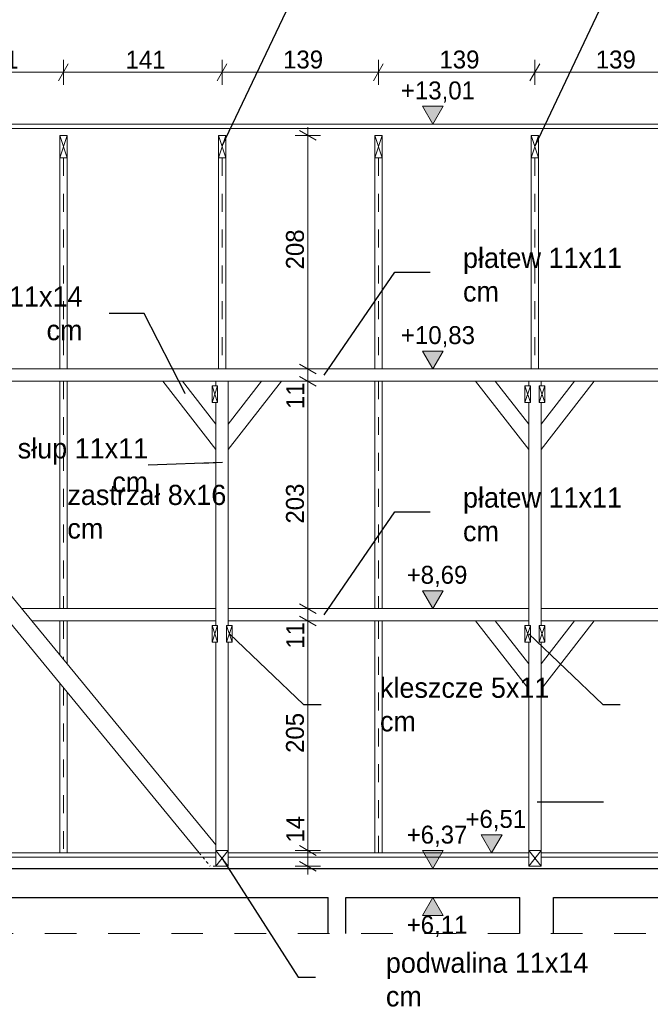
# Model space of a CAD drawing. Extents: x -686885 to -413214, y -23370 to 153194.
# Tile 53 of 145: x -607112 to -601487, y -7173 to 1619. Entities that reach past the tile are written whole.
import ezdxf

# ---------------------------------------------------------------- set-up
doc = ezdxf.new("R2010")
doc.units = 0
doc.header["$MEASUREMENT"] = 0
for name, pattern in [('Dashed', [564.444447, 282.222223, -282.222223]), ('Hidden Line', [50, 25, -25]), ('Przerywana', [320, 160, -160])]:
    doc.linetypes.add(name, pattern=pattern)
for name, color, linetype, lineweight in [('INWENT DACH_Nr_Pióra__21', 7, 'Continuous', 9), ('INWENT KONST. DREWNIANA_Nr_Pióra__21', 7, 'Continuous', 9), ('INWENT OPISY_Nr_Pióra__21', 7, 'Continuous', 9), ('INWENT STROPY_Nr_Pióra__1', 7, 'Continuous', 25), ('INWENT STROPY_Nr_Pióra__21', 7, 'Continuous', 9), ('INWENT WYMIARY_Nr_Pióra__21', 7, 'Continuous', 9), ('INWENT.ŚCIANY_Nr_Pióra__1', 7, 'Continuous', 25)]:
    doc.layers.add(name, color=color, linetype=linetype, lineweight=lineweight)
doc.layers.add('INWENT KONST. DREWNIANA_Nr_Pióra__2', color=7, linetype='Continuous', lineweight=13, true_color=0x7f7f7f)
doc.layers.add('INWENT WYMIARY', color=7, linetype='Continuous')
doc.styles.add('GENERATED_STYLE_1', font='txt')
doc.styles.add('GENERATED_STYLE_4', font='txt')
doc.dimstyles.new('GENERATED_STYLE__11', dxfattribs={"dimtxt": 0.18, "dimasz": 182.4, "dimexe": 0.18, "dimexo": 0.0625, "dimgap": 0.09, "dimtad": 0, "dimtih": 1, "dimtoh": 1, "dimdec": 4, "dimzin": 0, "dimdsep": 46, "dimcen": 0.09, "dimadec": 0, "dimazin": 0, "dimtfac": 1, "dimtdec": 4, "dimtmove": 0, "dimatfit": 3, "dimldrblk": 'ARROWHEAD_5', "dimfxl": 0, "dimtolj": 1, "dimtzin": 0, "dimarcsym": 0})
doc.dimstyles.new('GENERATED_STYLE__5', dxfattribs={"dimtxt": 160.000002, "dimasz": 114, "dimexe": 0.18, "dimexo": 0, "dimgap": 0.09, "dimtad": 1, "dimdec": 0, "dimlfac": 0.1, "dimzin": 0, "dimdsep": 46, "dimtxsty": 'GENERATED_STYLE_1', "dimblk": 'ARROWHEAD_2', "dimblk1": 'ARROWHEAD_2', "dimblk2": 'ARROWHEAD_2', "dimcen": 0.09, "dimclrd": 7, "dimclre": 7, "dimclrt": 7, "dimazin": 0, "dimtfac": 1, "dimtdec": 4, "dimtmove": 0, "dimatfit": 3, "dimfxl": 0, "dimtolj": 1, "dimtzin": 0, "dimarcsym": 0})
doc.dimstyles.new('GENERATED_STYLE__6', dxfattribs={"dimtxt": 160.000002, "dimasz": 114, "dimexe": 0.18, "dimexo": 0, "dimgap": 0.09, "dimtad": 1, "dimtih": 1, "dimtoh": 1, "dimdec": 0, "dimlfac": 0.1, "dimzin": 0, "dimdsep": 46, "dimtxsty": 'GENERATED_STYLE_1', "dimblk": 'ARROWHEAD_2', "dimblk1": 'ARROWHEAD_2', "dimblk2": 'ARROWHEAD_2', "dimcen": 0.09, "dimclrd": 7, "dimclre": 7, "dimclrt": 7, "dimazin": 0, "dimtfac": 1, "dimtdec": 4, "dimtmove": 0, "dimatfit": 3, "dimfxl": 0, "dimtolj": 1, "dimtzin": 0, "dimarcsym": 0})
doc.dimstyles.new('GENERATED_STYLE__7', dxfattribs={"dimtxt": 160.000002, "dimasz": 114, "dimexe": 0.18, "dimexo": 0, "dimgap": 0.09, "dimtad": 1, "dimdec": 0, "dimlfac": 0.1, "dimzin": 0, "dimdsep": 46, "dimtxsty": 'GENERATED_STYLE_1', "dimblk": 'ARROWHEAD_2', "dimblk1": 'ARROWHEAD_2', "dimblk2": 'ARROWHEAD_2', "dimcen": 0.09, "dimclrd": 7, "dimclre": 7, "dimclrt": 7, "dimazin": 0, "dimtfac": 1, "dimtdec": 4, "dimtmove": 2, "dimatfit": 3, "dimfxl": 0, "dimtolj": 1, "dimtzin": 0, "dimarcsym": 0})

# ---------------------------------------------------------------- blocks, each defined once
blk = doc.blocks.new('*D591')
at = {"layer": 'INWENT WYMIARY_Nr_Pióra__21', "linetype": 'Continuous'}
for p, q in [((-608781.7, 1036.4), (-608781.7, 1261.4)), ((-608581.7, 1036.4), (-608581.7, 1261.4)), ((-608855, 1148.9), (-608781.7, 1148.9)), ((-608738.4, 1223.9), (-608825, 1073.9)), ((-608781.7, 1148.9), (-608581.7, 1148.9)), ((-608538.4, 1223.9), (-608625, 1073.9))]:
    blk.add_line(p, q, dxfattribs=at)
at = {"layer": 'INWENT WYMIARY_Nr_Pióra__21', "char_height": 160, "attachment_point": 7, "style": 'GENERATED_STYLE_1'}
for s, insert in [('{29}', (-608539.1, 1364.9)), ('{29}', (-596749.2, 1364.9)), ('{20}', (-609029.8, 1180.9)), ('{15}', (-608093.5, 1180.9)), ('{141}', (-607480.5, 1180.9)), ('{141}', (-606167.9, 1180.9)), ('{139}', (-604762.9, 1180.9)), ('{139}', (-603367.9, 1180.9)), ('{139}', (-601972.9, 1180.9)), ('{140}', (-600577.9, 1180.9)), ('{141}', (-599172.9, 1180.9)), ('{142}', (-597860.3, 1180.9)), ('{11}', (-597145, 1180.9)), ('{20}', (-596258.5, 1180.9))]:
    blk.add_mtext(s, dxfattribs=dict(at, insert=insert))
blk = doc.blocks.new('ARROWHEAD_2')
at = {"color": 0, "linetype": 'Continuous', "lineweight": 0}
for p, q in [((0, 0), (-1, 0)), ((-0.378, -0.655), (0.378, 0.655))]:
    blk.add_line(p, q, dxfattribs=at)
blk = doc.blocks.new('*D592')
at = {"layer": 'INWENT WYMIARY_Nr_Pióra__21', "linetype": 'Continuous'}
for p, q in [((-608581.7, 1036.4), (-608581.7, 1261.4)), ((-608291.7, 1036.4), (-608291.7, 1261.4)), ((-608538.4, 1223.9), (-608625, 1073.9)), ((-608581.7, 1148.9), (-608291.7, 1148.9)), ((-608248.4, 1223.9), (-608335, 1073.9))]:
    blk.add_line(p, q, dxfattribs=at)
at = {"layer": 'INWENT WYMIARY_Nr_Pióra__21', "char_height": 160, "attachment_point": 7, "style": 'GENERATED_STYLE_1'}
for s, insert in [('{29}', (-608539.1, 1364.9)), ('{29}', (-596749.2, 1364.9)), ('{20}', (-609029.8, 1180.9)), ('{15}', (-608093.5, 1180.9)), ('{141}', (-607480.5, 1180.9)), ('{141}', (-606167.9, 1180.9)), ('{139}', (-604762.9, 1180.9)), ('{139}', (-603367.9, 1180.9)), ('{139}', (-601972.9, 1180.9)), ('{140}', (-600577.9, 1180.9)), ('{141}', (-599172.9, 1180.9)), ('{142}', (-597860.3, 1180.9)), ('{11}', (-597145, 1180.9)), ('{20}', (-596258.5, 1180.9))]:
    blk.add_mtext(s, dxfattribs=dict(at, insert=insert))
blk = doc.blocks.new('*D593')
at = {"layer": 'INWENT WYMIARY_Nr_Pióra__21', "linetype": 'Continuous'}
for p, q in [((-608291.7, 1036.4), (-608291.7, 1261.4)), ((-608136.8, 1036.4), (-608136.8, 1261.4)), ((-608248.4, 1223.9), (-608335, 1073.9)), ((-608291.7, 1148.9), (-608136.8, 1148.9)), ((-608093.5, 1223.9), (-608180.1, 1073.9))]:
    blk.add_line(p, q, dxfattribs=at)
at = {"layer": 'INWENT WYMIARY_Nr_Pióra__21', "char_height": 160, "attachment_point": 7, "style": 'GENERATED_STYLE_1'}
for s, insert in [('{29}', (-608539.1, 1364.9)), ('{29}', (-596749.2, 1364.9)), ('{20}', (-609029.8, 1180.9)), ('{15}', (-608093.5, 1180.9)), ('{141}', (-607480.5, 1180.9)), ('{141}', (-606167.9, 1180.9)), ('{139}', (-604762.9, 1180.9)), ('{139}', (-603367.9, 1180.9)), ('{139}', (-601972.9, 1180.9)), ('{140}', (-600577.9, 1180.9)), ('{141}', (-599172.9, 1180.9)), ('{142}', (-597860.3, 1180.9)), ('{11}', (-597145, 1180.9)), ('{20}', (-596258.5, 1180.9))]:
    blk.add_mtext(s, dxfattribs=dict(at, insert=insert))
blk = doc.blocks.new('*D594')
at = {"layer": 'INWENT WYMIARY_Nr_Pióra__21', "linetype": 'Continuous'}
for p, q in [((-608136.8, 1036.4), (-608136.8, 1261.4)), ((-606721.8, 1036.4), (-606721.8, 1261.4)), ((-608093.5, 1223.9), (-608180.1, 1073.9)), ((-608136.8, 1148.9), (-606721.8, 1148.9)), ((-606678.5, 1223.9), (-606765.1, 1073.9))]:
    blk.add_line(p, q, dxfattribs=at)
at = {"layer": 'INWENT WYMIARY_Nr_Pióra__21', "char_height": 160, "attachment_point": 7, "style": 'GENERATED_STYLE_1'}
for s, insert in [('{29}', (-608539.1, 1364.9)), ('{29}', (-596749.2, 1364.9)), ('{20}', (-609029.8, 1180.9)), ('{15}', (-608093.5, 1180.9)), ('{141}', (-607480.5, 1180.9)), ('{141}', (-606167.9, 1180.9)), ('{139}', (-604762.9, 1180.9)), ('{139}', (-603367.9, 1180.9)), ('{139}', (-601972.9, 1180.9)), ('{140}', (-600577.9, 1180.9)), ('{141}', (-599172.9, 1180.9)), ('{142}', (-597860.3, 1180.9)), ('{11}', (-597145, 1180.9)), ('{20}', (-596258.5, 1180.9))]:
    blk.add_mtext(s, dxfattribs=dict(at, insert=insert))
blk = doc.blocks.new('*D595')
at = {"layer": 'INWENT WYMIARY_Nr_Pióra__21', "linetype": 'Continuous'}
for p, q in [((-606721.8, 1036.4), (-606721.8, 1261.4)), ((-605306.8, 1036.4), (-605306.8, 1261.4)), ((-606678.5, 1223.9), (-606765.1, 1073.9)), ((-606721.8, 1148.9), (-605306.8, 1148.9)), ((-605263.5, 1223.9), (-605350.1, 1073.9))]:
    blk.add_line(p, q, dxfattribs=at)
at = {"layer": 'INWENT WYMIARY_Nr_Pióra__21', "char_height": 160, "attachment_point": 7, "style": 'GENERATED_STYLE_1'}
for s, insert in [('{29}', (-608539.1, 1364.9)), ('{29}', (-596749.2, 1364.9)), ('{20}', (-609029.8, 1180.9)), ('{15}', (-608093.5, 1180.9)), ('{141}', (-607480.5, 1180.9)), ('{141}', (-606167.9, 1180.9)), ('{139}', (-604762.9, 1180.9)), ('{139}', (-603367.9, 1180.9)), ('{139}', (-601972.9, 1180.9)), ('{140}', (-600577.9, 1180.9)), ('{141}', (-599172.9, 1180.9)), ('{142}', (-597860.3, 1180.9)), ('{11}', (-597145, 1180.9)), ('{20}', (-596258.5, 1180.9))]:
    blk.add_mtext(s, dxfattribs=dict(at, insert=insert))
blk = doc.blocks.new('*D596')
at = {"layer": 'INWENT WYMIARY_Nr_Pióra__21', "linetype": 'Continuous'}
for p, q in [((-605306.8, 1036.4), (-605306.8, 1261.4)), ((-603911.8, 1036.4), (-603911.8, 1261.4)), ((-605263.5, 1223.9), (-605350.1, 1073.9)), ((-605306.8, 1148.9), (-603911.8, 1148.9)), ((-603868.5, 1223.9), (-603955.1, 1073.9))]:
    blk.add_line(p, q, dxfattribs=at)
at = {"layer": 'INWENT WYMIARY_Nr_Pióra__21', "char_height": 160, "attachment_point": 7, "style": 'GENERATED_STYLE_1'}
for s, insert in [('{29}', (-608539.1, 1364.9)), ('{29}', (-596749.2, 1364.9)), ('{20}', (-609029.8, 1180.9)), ('{15}', (-608093.5, 1180.9)), ('{141}', (-607480.5, 1180.9)), ('{141}', (-606167.9, 1180.9)), ('{139}', (-604762.9, 1180.9)), ('{139}', (-603367.9, 1180.9)), ('{139}', (-601972.9, 1180.9)), ('{140}', (-600577.9, 1180.9)), ('{141}', (-599172.9, 1180.9)), ('{142}', (-597860.3, 1180.9)), ('{11}', (-597145, 1180.9)), ('{20}', (-596258.5, 1180.9))]:
    blk.add_mtext(s, dxfattribs=dict(at, insert=insert))
blk = doc.blocks.new('*D597')
at = {"layer": 'INWENT WYMIARY_Nr_Pióra__21', "linetype": 'Continuous'}
for p, q in [((-603911.8, 1036.4), (-603911.8, 1261.4)), ((-602516.8, 1036.4), (-602516.8, 1261.4)), ((-603868.5, 1223.9), (-603955.1, 1073.9)), ((-603911.8, 1148.9), (-602516.8, 1148.9)), ((-602473.5, 1223.9), (-602560.1, 1073.9))]:
    blk.add_line(p, q, dxfattribs=at)
at = {"layer": 'INWENT WYMIARY_Nr_Pióra__21', "char_height": 160, "attachment_point": 7, "style": 'GENERATED_STYLE_1'}
for s, insert in [('{29}', (-608539.1, 1364.9)), ('{29}', (-596749.2, 1364.9)), ('{20}', (-609029.8, 1180.9)), ('{15}', (-608093.5, 1180.9)), ('{141}', (-607480.5, 1180.9)), ('{141}', (-606167.9, 1180.9)), ('{139}', (-604762.9, 1180.9)), ('{139}', (-603367.9, 1180.9)), ('{139}', (-601972.9, 1180.9)), ('{140}', (-600577.9, 1180.9)), ('{141}', (-599172.9, 1180.9)), ('{142}', (-597860.3, 1180.9)), ('{11}', (-597145, 1180.9)), ('{20}', (-596258.5, 1180.9))]:
    blk.add_mtext(s, dxfattribs=dict(at, insert=insert))
blk = doc.blocks.new('*D598')
at = {"layer": 'INWENT WYMIARY_Nr_Pióra__21', "linetype": 'Continuous'}
for p, q in [((-602516.8, 1036.4), (-602516.8, 1261.4)), ((-601121.8, 1036.4), (-601121.8, 1261.4)), ((-602473.5, 1223.9), (-602560.1, 1073.9)), ((-602516.8, 1148.9), (-601121.8, 1148.9)), ((-601078.5, 1223.9), (-601165.1, 1073.9))]:
    blk.add_line(p, q, dxfattribs=at)
at = {"layer": 'INWENT WYMIARY_Nr_Pióra__21', "char_height": 160, "attachment_point": 7, "style": 'GENERATED_STYLE_1'}
for s, insert in [('{29}', (-608539.1, 1364.9)), ('{29}', (-596749.2, 1364.9)), ('{20}', (-609029.8, 1180.9)), ('{15}', (-608093.5, 1180.9)), ('{141}', (-607480.5, 1180.9)), ('{141}', (-606167.9, 1180.9)), ('{139}', (-604762.9, 1180.9)), ('{139}', (-603367.9, 1180.9)), ('{139}', (-601972.9, 1180.9)), ('{140}', (-600577.9, 1180.9)), ('{141}', (-599172.9, 1180.9)), ('{142}', (-597860.3, 1180.9)), ('{11}', (-597145, 1180.9)), ('{20}', (-596258.5, 1180.9))]:
    blk.add_mtext(s, dxfattribs=dict(at, insert=insert))
blk = doc.blocks.new('*D599')
at = {"layer": 'INWENT WYMIARY_Nr_Pióra__21', "linetype": 'Continuous'}
for p, q in [((-601121.8, 1036.4), (-601121.8, 1261.4)), ((-599726.8, 1036.4), (-599726.8, 1261.4)), ((-601078.5, 1223.9), (-601165.1, 1073.9)), ((-601121.8, 1148.9), (-599726.8, 1148.9)), ((-599683.5, 1223.9), (-599770.1, 1073.9))]:
    blk.add_line(p, q, dxfattribs=at)
at = {"layer": 'INWENT WYMIARY_Nr_Pióra__21', "char_height": 160, "attachment_point": 7, "style": 'GENERATED_STYLE_1'}
for s, insert in [('{29}', (-608539.1, 1364.9)), ('{29}', (-596749.2, 1364.9)), ('{20}', (-609029.8, 1180.9)), ('{15}', (-608093.5, 1180.9)), ('{141}', (-607480.5, 1180.9)), ('{141}', (-606167.9, 1180.9)), ('{139}', (-604762.9, 1180.9)), ('{139}', (-603367.9, 1180.9)), ('{139}', (-601972.9, 1180.9)), ('{140}', (-600577.9, 1180.9)), ('{141}', (-599172.9, 1180.9)), ('{142}', (-597860.3, 1180.9)), ('{11}', (-597145, 1180.9)), ('{20}', (-596258.5, 1180.9))]:
    blk.add_mtext(s, dxfattribs=dict(at, insert=insert))
blk = doc.blocks.new('*D600')
at = {"layer": 'INWENT WYMIARY_Nr_Pióra__21', "linetype": 'Continuous'}
for p, q in [((-599726.8, 1036.4), (-599726.8, 1261.4)), ((-598311.8, 1036.4), (-598311.8, 1261.4)), ((-599683.5, 1223.9), (-599770.1, 1073.9)), ((-599726.8, 1148.9), (-598311.8, 1148.9)), ((-598268.5, 1223.9), (-598355.1, 1073.9))]:
    blk.add_line(p, q, dxfattribs=at)
at = {"layer": 'INWENT WYMIARY_Nr_Pióra__21', "char_height": 160, "attachment_point": 7, "style": 'GENERATED_STYLE_1'}
for s, insert in [('{29}', (-608539.1, 1364.9)), ('{29}', (-596749.2, 1364.9)), ('{20}', (-609029.8, 1180.9)), ('{15}', (-608093.5, 1180.9)), ('{141}', (-607480.5, 1180.9)), ('{141}', (-606167.9, 1180.9)), ('{139}', (-604762.9, 1180.9)), ('{139}', (-603367.9, 1180.9)), ('{139}', (-601972.9, 1180.9)), ('{140}', (-600577.9, 1180.9)), ('{141}', (-599172.9, 1180.9)), ('{142}', (-597860.3, 1180.9)), ('{11}', (-597145, 1180.9)), ('{20}', (-596258.5, 1180.9))]:
    blk.add_mtext(s, dxfattribs=dict(at, insert=insert))
blk = doc.blocks.new('*D601')
at = {"layer": 'INWENT WYMIARY_Nr_Pióra__21', "linetype": 'Continuous'}
for p, q in [((-598311.8, 1036.4), (-598311.8, 1261.4)), ((-596896.8, 1036.4), (-596896.8, 1261.4)), ((-598268.5, 1223.9), (-598355.1, 1073.9)), ((-598311.8, 1148.9), (-596896.8, 1148.9)), ((-596853.5, 1223.9), (-596940.1, 1073.9))]:
    blk.add_line(p, q, dxfattribs=at)
at = {"layer": 'INWENT WYMIARY_Nr_Pióra__21', "char_height": 160, "attachment_point": 7, "style": 'GENERATED_STYLE_1'}
for s, insert in [('{29}', (-608539.1, 1364.9)), ('{29}', (-596749.2, 1364.9)), ('{20}', (-609029.8, 1180.9)), ('{15}', (-608093.5, 1180.9)), ('{141}', (-607480.5, 1180.9)), ('{141}', (-606167.9, 1180.9)), ('{139}', (-604762.9, 1180.9)), ('{139}', (-603367.9, 1180.9)), ('{139}', (-601972.9, 1180.9)), ('{140}', (-600577.9, 1180.9)), ('{141}', (-599172.9, 1180.9)), ('{142}', (-597860.3, 1180.9)), ('{11}', (-597145, 1180.9)), ('{20}', (-596258.5, 1180.9))]:
    blk.add_mtext(s, dxfattribs=dict(at, insert=insert))
blk = doc.blocks.new('*D602')
at = {"layer": 'INWENT WYMIARY_Nr_Pióra__21', "linetype": 'Continuous'}
for p, q in [((-596896.8, 1036.4), (-596896.8, 1261.4)), ((-596791.8, 1036.4), (-596791.8, 1261.4)), ((-596853.5, 1223.9), (-596940.1, 1073.9)), ((-596896.8, 1148.9), (-596791.8, 1148.9)), ((-596748.5, 1223.9), (-596835.1, 1073.9))]:
    blk.add_line(p, q, dxfattribs=at)
at = {"layer": 'INWENT WYMIARY_Nr_Pióra__21', "char_height": 160, "attachment_point": 7, "style": 'GENERATED_STYLE_1'}
for s, insert in [('{29}', (-608539.1, 1364.9)), ('{29}', (-596749.2, 1364.9)), ('{20}', (-609029.8, 1180.9)), ('{15}', (-608093.5, 1180.9)), ('{141}', (-607480.5, 1180.9)), ('{141}', (-606167.9, 1180.9)), ('{139}', (-604762.9, 1180.9)), ('{139}', (-603367.9, 1180.9)), ('{139}', (-601972.9, 1180.9)), ('{140}', (-600577.9, 1180.9)), ('{141}', (-599172.9, 1180.9)), ('{142}', (-597860.3, 1180.9)), ('{11}', (-597145, 1180.9)), ('{20}', (-596258.5, 1180.9))]:
    blk.add_mtext(s, dxfattribs=dict(at, insert=insert))
blk = doc.blocks.new('*D603')
at = {"layer": 'INWENT WYMIARY_Nr_Pióra__21', "linetype": 'Continuous'}
for p, q in [((-596791.8, 1036.4), (-596791.8, 1261.4)), ((-596501.8, 1036.4), (-596501.8, 1261.4)), ((-596748.5, 1223.9), (-596835.1, 1073.9)), ((-596791.8, 1148.9), (-596501.8, 1148.9)), ((-596458.5, 1223.9), (-596545.1, 1073.9))]:
    blk.add_line(p, q, dxfattribs=at)
at = {"layer": 'INWENT WYMIARY_Nr_Pióra__21', "char_height": 160, "attachment_point": 7, "style": 'GENERATED_STYLE_1'}
for s, insert in [('{29}', (-608539.1, 1364.9)), ('{29}', (-596749.2, 1364.9)), ('{20}', (-609029.8, 1180.9)), ('{15}', (-608093.5, 1180.9)), ('{141}', (-607480.5, 1180.9)), ('{141}', (-606167.9, 1180.9)), ('{139}', (-604762.9, 1180.9)), ('{139}', (-603367.9, 1180.9)), ('{139}', (-601972.9, 1180.9)), ('{140}', (-600577.9, 1180.9)), ('{141}', (-599172.9, 1180.9)), ('{142}', (-597860.3, 1180.9)), ('{11}', (-597145, 1180.9)), ('{20}', (-596258.5, 1180.9))]:
    blk.add_mtext(s, dxfattribs=dict(at, insert=insert))
blk = doc.blocks.new('*D604')
at = {"layer": 'INWENT WYMIARY_Nr_Pióra__21', "linetype": 'Continuous'}
for p, q in [((-596501.8, 1036.4), (-596501.8, 1261.4)), ((-596301.8, 1036.4), (-596301.8, 1261.4)), ((-596458.5, 1223.9), (-596545.1, 1073.9)), ((-596501.8, 1148.9), (-596301.8, 1148.9)), ((-596345.1, 1073.9), (-596258.5, 1223.9)), ((-596301.8, 1148.9), (-596228.5, 1148.9))]:
    blk.add_line(p, q, dxfattribs=at)
at = {"layer": 'INWENT WYMIARY_Nr_Pióra__21', "char_height": 160, "attachment_point": 7, "style": 'GENERATED_STYLE_1'}
for s, insert in [('{29}', (-608539.1, 1364.9)), ('{29}', (-596749.2, 1364.9)), ('{20}', (-609029.8, 1180.9)), ('{15}', (-608093.5, 1180.9)), ('{141}', (-607480.5, 1180.9)), ('{141}', (-606167.9, 1180.9)), ('{139}', (-604762.9, 1180.9)), ('{139}', (-603367.9, 1180.9)), ('{139}', (-601972.9, 1180.9)), ('{140}', (-600577.9, 1180.9)), ('{141}', (-599172.9, 1180.9)), ('{142}', (-597860.3, 1180.9)), ('{11}', (-597145, 1180.9)), ('{20}', (-596258.5, 1180.9))]:
    blk.add_mtext(s, dxfattribs=dict(at, insert=insert))
blk = doc.blocks.new('*D605')
at = {"layer": 'INWENT WYMIARY_Nr_Pióra__21', "linetype": 'Continuous'}
for p, q in [((-604430.1, -5799.6), (-604655.1, -5799.6)), ((-604617.6, -5756.3), (-604467.6, -5842.9)), ((-604542.6, -5939.6), (-604542.6, -5799.6)), ((-604430.1, -5939.6), (-604655.1, -5939.6)), ((-604617.6, -5896.3), (-604467.6, -5982.9)), ((-604542.6, -6013), (-604542.6, -5939.6))]:
    blk.add_line(p, q, dxfattribs=at)
at = {"layer": 'INWENT WYMIARY_Nr_Pióra__21', "char_height": 160, "attachment_point": 7, "rotation": 90, "style": 'GENERATED_STYLE_1'}
for s, insert in [('{208}', (-604574.6, -611)), ('{11}', (-604574.6, -1857.8)), ('{203}', (-604574.6, -2880.6)), ('{11}', (-604574.6, -3997.8)), ('{205}', (-604574.6, -4928.2)), ('{14}', (-604574.6, -5728))]:
    blk.add_mtext(s, dxfattribs=dict(at, insert=insert))
blk = doc.blocks.new('*D606')
at = {"layer": 'INWENT WYMIARY_Nr_Pióra__21', "linetype": 'Continuous'}
for p, q in [((-604430.1, -3749.6), (-604655.1, -3749.6)), ((-604617.6, -3706.3), (-604467.6, -3792.9)), ((-604542.6, -5799.6), (-604542.6, -3749.6)), ((-604430.1, -5799.6), (-604655.1, -5799.6)), ((-604617.6, -5756.3), (-604467.6, -5842.9))]:
    blk.add_line(p, q, dxfattribs=at)
at = {"layer": 'INWENT WYMIARY_Nr_Pióra__21', "char_height": 160, "attachment_point": 7, "rotation": 90, "style": 'GENERATED_STYLE_1'}
for s, insert in [('{208}', (-604574.6, -611)), ('{11}', (-604574.6, -1857.8)), ('{203}', (-604574.6, -2880.6)), ('{11}', (-604574.6, -3997.8)), ('{205}', (-604574.6, -4928.2)), ('{14}', (-604574.6, -5728))]:
    blk.add_mtext(s, dxfattribs=dict(at, insert=insert))
blk = doc.blocks.new('*D607')
at = {"layer": 'INWENT WYMIARY_Nr_Pióra__21', "linetype": 'Continuous'}
for p, q in [((-604617.6, -3596.3), (-604467.6, -3682.9)), ((-604430.1, -3639.6), (-604655.1, -3639.6)), ((-604542.6, -3749.6), (-604542.6, -3639.6)), ((-604430.1, -3749.6), (-604655.1, -3749.6)), ((-604617.6, -3706.3), (-604467.6, -3792.9))]:
    blk.add_line(p, q, dxfattribs=at)
at = {"layer": 'INWENT WYMIARY_Nr_Pióra__21', "char_height": 160, "attachment_point": 7, "rotation": 90, "style": 'GENERATED_STYLE_1'}
for s, insert in [('{208}', (-604574.6, -611)), ('{11}', (-604574.6, -1857.8)), ('{203}', (-604574.6, -2880.6)), ('{11}', (-604574.6, -3997.8)), ('{205}', (-604574.6, -4928.2)), ('{14}', (-604574.6, -5728))]:
    blk.add_mtext(s, dxfattribs=dict(at, insert=insert))
blk = doc.blocks.new('*D608')
at = {"layer": 'INWENT WYMIARY_Nr_Pióra__21', "linetype": 'Continuous'}
for p, q in [((-604617.6, -1566.3), (-604467.6, -1652.9)), ((-604430.1, -1609.6), (-604655.1, -1609.6)), ((-604542.6, -3639.6), (-604542.6, -1609.6)), ((-604617.6, -3596.3), (-604467.6, -3682.9)), ((-604430.1, -3639.6), (-604655.1, -3639.6))]:
    blk.add_line(p, q, dxfattribs=at)
at = {"layer": 'INWENT WYMIARY_Nr_Pióra__21', "char_height": 160, "attachment_point": 7, "rotation": 90, "style": 'GENERATED_STYLE_1'}
for s, insert in [('{208}', (-604574.6, -611)), ('{11}', (-604574.6, -1857.8)), ('{203}', (-604574.6, -2880.6)), ('{11}', (-604574.6, -3997.8)), ('{205}', (-604574.6, -4928.2)), ('{14}', (-604574.6, -5728))]:
    blk.add_mtext(s, dxfattribs=dict(at, insert=insert))
blk = doc.blocks.new('*D609')
at = {"layer": 'INWENT WYMIARY_Nr_Pióra__21', "linetype": 'Continuous'}
for p, q in [((-604617.6, -1456.3), (-604467.6, -1542.9)), ((-604430.1, -1499.6), (-604655.1, -1499.6)), ((-604617.6, -1566.3), (-604467.6, -1652.9)), ((-604542.6, -1609.6), (-604542.6, -1499.6)), ((-604430.1, -1609.6), (-604655.1, -1609.6))]:
    blk.add_line(p, q, dxfattribs=at)
at = {"layer": 'INWENT WYMIARY_Nr_Pióra__21', "char_height": 160, "attachment_point": 7, "rotation": 90, "style": 'GENERATED_STYLE_1'}
for s, insert in [('{208}', (-604574.6, -611)), ('{11}', (-604574.6, -1857.8)), ('{203}', (-604574.6, -2880.6)), ('{11}', (-604574.6, -3997.8)), ('{205}', (-604574.6, -4928.2)), ('{14}', (-604574.6, -5728))]:
    blk.add_mtext(s, dxfattribs=dict(at, insert=insert))
blk = doc.blocks.new('*D610')
at = {"layer": 'INWENT WYMIARY_Nr_Pióra__21', "linetype": 'Continuous'}
for p, q in [((-604467.6, 541.5), (-604617.6, 628.1)), ((-604542.6, 584.8), (-604542.6, 658.1)), ((-604430.1, 584.8), (-604655.1, 584.8)), ((-604542.6, -1499.6), (-604542.6, 584.8)), ((-604617.6, -1456.3), (-604467.6, -1542.9)), ((-604430.1, -1499.6), (-604655.1, -1499.6))]:
    blk.add_line(p, q, dxfattribs=at)
at = {"layer": 'INWENT WYMIARY_Nr_Pióra__21', "char_height": 160, "attachment_point": 7, "rotation": 90, "style": 'GENERATED_STYLE_1'}
for s, insert in [('{208}', (-604574.6, -611)), ('{11}', (-604574.6, -1857.8)), ('{203}', (-604574.6, -2880.6)), ('{11}', (-604574.6, -3997.8)), ('{205}', (-604574.6, -4928.2)), ('{14}', (-604574.6, -5728))]:
    blk.add_mtext(s, dxfattribs=dict(at, insert=insert))
blk = doc.blocks.new('Wymiary_89', base_point=(-603426.7, -6219.6))
at = {"layer": 'INWENT WYMIARY_Nr_Pióra__21', "linetype": 'Continuous'}
blk.add_hatch(color=256, dxfattribs=at).paths.add_polyline_path([(-603426.7, -6219.6), (-603519.5, -6379.6), (-603333.9, -6379.6)], flags=0)
for p, q in [((-603426.7, -6219.6), (-603546.7, -6219.6)), ((-603426.7, -6219.6), (-603519.5, -6379.6)), ((-603426.7, -6219.6), (-603306.7, -6219.6)), ((-603333.9, -6379.6), (-603426.7, -6219.6)), ((-603519.5, -6379.6), (-603333.9, -6379.6))]:
    blk.add_line(p, q, dxfattribs=at)
at = {"layer": 'INWENT WYMIARY_Nr_Pióra__21', "insert": (-603660.1, -6571.6), "char_height": 160, "attachment_point": 7, "style": 'GENERATED_STYLE_1'}
blk.add_mtext('{+6,11}', dxfattribs=at)
blk = doc.blocks.new('Wymiary_90', base_point=(-603426.7, -5959.6))
at = {"layer": 'INWENT WYMIARY_Nr_Pióra__21', "linetype": 'Continuous'}
blk.add_hatch(color=256, dxfattribs=at).paths.add_polyline_path([(-603426.7, -5959.6), (-603519.5, -5799.6), (-603333.9, -5799.6)], flags=0)
for p, q in [((-603426.7, -5959.6), (-603519.5, -5799.6)), ((-603519.5, -5799.6), (-603333.9, -5799.6)), ((-603333.9, -5799.6), (-603426.7, -5959.6)), ((-603426.7, -5959.6), (-603546.7, -5959.6)), ((-603426.7, -5959.6), (-603306.7, -5959.6))]:
    blk.add_line(p, q, dxfattribs=at)
at = {"layer": 'INWENT WYMIARY_Nr_Pióra__21', "insert": (-603660.1, -5767.6), "char_height": 160, "attachment_point": 7, "style": 'GENERATED_STYLE_1'}
blk.add_mtext('{+6,37}', dxfattribs=at)
blk = doc.blocks.new('Wymiary_91', base_point=(-602902.4, -5819.6))
at = {"layer": 'INWENT WYMIARY_Nr_Pióra__21', "linetype": 'Continuous'}
blk.add_hatch(color=256, dxfattribs=at).paths.add_polyline_path([(-602902.4, -5819.6), (-602995.2, -5659.6), (-602809.6, -5659.6)], flags=0)
for p, q in [((-602902.4, -5819.6), (-602995.2, -5659.6)), ((-602995.2, -5659.6), (-602809.6, -5659.6)), ((-602809.6, -5659.6), (-602902.4, -5819.6)), ((-602902.4, -5819.6), (-603022.4, -5819.6)), ((-602902.4, -5819.6), (-602782.4, -5819.6))]:
    blk.add_line(p, q, dxfattribs=at)
at = {"layer": 'INWENT WYMIARY_Nr_Pióra__21', "insert": (-603135.8, -5627.6), "char_height": 160, "attachment_point": 7, "style": 'GENERATED_STYLE_1'}
blk.add_mtext('{+6,51}', dxfattribs=at)
blk = doc.blocks.new('Wymiary_92', base_point=(-603426.7, -3639.6))
at = {"layer": 'INWENT WYMIARY_Nr_Pióra__21', "linetype": 'Continuous'}
blk.add_hatch(color=256, dxfattribs=at).paths.add_polyline_path([(-603426.7, -3639.6), (-603519.5, -3479.6), (-603333.9, -3479.6)], flags=0)
for p, q in [((-603426.7, -3639.6), (-603519.5, -3479.6)), ((-603519.5, -3479.6), (-603333.9, -3479.6)), ((-603333.9, -3479.6), (-603426.7, -3639.6)), ((-603426.7, -3639.6), (-603546.7, -3639.6)), ((-603426.7, -3639.6), (-603306.7, -3639.6))]:
    blk.add_line(p, q, dxfattribs=at)
at = {"layer": 'INWENT WYMIARY_Nr_Pióra__21', "insert": (-603660.1, -3447.6), "char_height": 160, "attachment_point": 7, "style": 'GENERATED_STYLE_1'}
blk.add_mtext('{+8,69}', dxfattribs=at)
blk = doc.blocks.new('Wymiary_93', base_point=(-603426.7, -1499.6))
at = {"layer": 'INWENT WYMIARY_Nr_Pióra__21', "linetype": 'Continuous'}
blk.add_hatch(color=256, dxfattribs=at).paths.add_polyline_path([(-603426.7, -1499.6), (-603519.5, -1339.6), (-603333.9, -1339.6)], flags=0)
for p, q in [((-603426.7, -1499.6), (-603519.5, -1339.6)), ((-603519.5, -1339.6), (-603333.9, -1339.6)), ((-603333.9, -1339.6), (-603426.7, -1499.6)), ((-603426.7, -1499.6), (-603546.7, -1499.6)), ((-603426.7, -1499.6), (-603306.7, -1499.6))]:
    blk.add_line(p, q, dxfattribs=at)
at = {"layer": 'INWENT WYMIARY_Nr_Pióra__21', "insert": (-603711.3, -1307.6), "char_height": 160, "attachment_point": 7, "style": 'GENERATED_STYLE_1'}
blk.add_mtext('{+10,83}', dxfattribs=at)
blk = doc.blocks.new('Wymiary_94', base_point=(-603426.7, 685.2))
at = {"layer": 'INWENT WYMIARY_Nr_Pióra__21', "linetype": 'Continuous'}
blk.add_hatch(color=256, dxfattribs=at).paths.add_polyline_path([(-603426.7, 685.2), (-603519.5, 845.2), (-603333.9, 845.2)], flags=0)
for p, q in [((-603426.7, 685.2), (-603519.5, 845.2)), ((-603519.5, 845.2), (-603333.9, 845.2)), ((-603333.9, 845.2), (-603426.7, 685.2)), ((-603426.7, 685.2), (-603546.7, 685.2)), ((-603426.7, 685.2), (-603306.7, 685.2))]:
    blk.add_line(p, q, dxfattribs=at)
at = {"layer": 'INWENT WYMIARY_Nr_Pióra__21', "insert": (-603711.3, 877.2), "char_height": 160, "attachment_point": 7, "style": 'GENERATED_STYLE_1'}
blk.add_mtext('{+13,01}', dxfattribs=at)
blk = doc.blocks.new('ARROWHEAD_5')
at = {"color": 0, "linetype": 'Continuous', "lineweight": 0}
blk.add_line((0, 0), (-1, 0), dxfattribs=at)
blk.add_solid([(-1, 0.2679), (0, 0), (-1, -0.2679), (-1, 0.2679)], dxfattribs=at)

msp = doc.modelspace()

# ---------------------------------------------------------------- linework, layer by layer
at = {"layer": 'INWENT DACH_Nr_Pióra__21', "linetype": 'Continuous'}
for p, q in [((-608781.7, 685.2), (-596301.8, 685.2)), ((-608781.7, 647.5), (-596301.8, 647.5))]:
    msp.add_line(p, q, dxfattribs=at)
at = {"layer": 'INWENT KONST. DREWNIANA_Nr_Pióra__2', "linetype": 'Continuous'}
for p, q in [((-606754.3, -1499.6), (-606754.3, 383.9)), ((-606689.3, 383.9), (-606689.3, -1499.6)), ((-605339.3, -1499.6), (-605339.3, 383.9)), ((-605274.3, 383.9), (-605274.3, -1499.6)), ((-603944.3, -1499.6), (-603944.3, 383.9)), ((-603879.3, 383.9), (-603879.3, -1499.6)), ((-602549.3, -1499.6), (-602549.3, 383.9)), ((-602484.3, 383.9), (-602484.3, -1499.6)), ((-606754.3, -3639.6), (-606754.3, -1609.6)), ((-606689.3, -1609.6), (-606689.3, -3639.6)), ((-603944.3, -3639.6), (-603944.3, -1609.6)), ((-603879.3, -1609.6), (-603879.3, -3639.6)), ((-606754.3, -4054.2), (-606754.3, -3749.6)), ((-606689.3, -3749.6), (-606689.3, -4133.4)), ((-603944.3, -5819.6), (-603944.3, -3749.6)), ((-603879.3, -3749.6), (-603879.3, -5819.6)), ((-606754.3, -5819.6), (-606754.3, -4306.4)), ((-606689.3, -4385.5), (-606689.3, -5819.6))]:
    msp.add_line(p, q, dxfattribs=at)
at = {"layer": 'INWENT KONST. DREWNIANA_Nr_Pióra__21', "linetype": 'Continuous'}
for p, q in [((-606754.3, 383.9), (-606754.3, 584.8)), ((-606754.3, 584.8), (-606689.3, 584.8)), ((-606689.3, 584.8), (-606754.3, 383.9)), ((-606689.3, 383.9), (-606754.3, 584.8)), ((-606689.3, 383.9), (-606689.3, 584.8)), ((-605339.3, 383.9), (-605339.3, 584.8)), ((-605339.3, 584.8), (-605274.3, 584.8)), ((-605274.3, 584.8), (-605339.3, 383.9)), ((-605274.3, 383.9), (-605339.3, 584.8)), ((-605274.3, 383.9), (-605274.3, 584.8)), ((-603944.3, 383.9), (-603944.3, 584.8)), ((-603944.3, 584.8), (-603879.3, 584.8)), ((-603879.3, 584.8), (-603944.3, 383.9)), ((-603879.3, 383.9), (-603944.3, 584.8)), ((-603879.3, 383.9), (-603879.3, 584.8)), ((-602549.3, 383.9), (-602549.3, 584.8)), ((-602549.3, 584.8), (-602484.3, 584.8)), ((-602484.3, 584.8), (-602549.3, 383.9)), ((-602484.3, 383.9), (-602549.3, 584.8)), ((-602484.3, 383.9), (-602484.3, 584.8)), ((-606754.3, 383.9), (-606689.3, 383.9)), ((-605339.3, 383.9), (-605274.3, 383.9)), ((-603944.3, 383.9), (-603879.3, 383.9)), ((-602549.3, 383.9), (-602484.3, 383.9)), ((-596791.8, -1499.6), (-608291.7, -1499.6)), ((-596791.8, -1609.6), (-608291.7, -1609.6)), ((-605361.8, -2219.6), (-605836.8, -1609.6)), ((-605361.8, -1991.7), (-605659.4, -1609.6)), ((-605396.8, -1649.6), (-605346.8, -1649.6)), ((-605396.8, -1799.6), (-605396.8, -1649.6)), ((-605396.8, -1649.6), (-605346.8, -1799.6)), ((-605396.8, -1799.6), (-605346.8, -1649.6)), ((-605361.8, -1649.6), (-605361.8, -1609.6)), ((-605346.8, -1649.6), (-605346.8, -1799.6)), ((-605251.8, -1609.6), (-605251.8, -3789.6)), ((-605251.8, -2219.6), (-604776.8, -1609.6)), ((-605251.8, -1991.7), (-604954.2, -1609.6)), ((-602571.8, -2219.6), (-603046.8, -1609.6)), ((-602571.8, -1991.7), (-602869.4, -1609.6)), ((-602606.8, -1649.6), (-602556.8, -1649.6)), ((-602606.8, -1799.6), (-602606.8, -1649.6)), ((-602606.8, -1649.6), (-602556.8, -1799.6)), ((-602606.8, -1799.6), (-602556.8, -1649.6)), ((-602571.8, -1649.6), (-602571.8, -1609.6)), ((-602556.8, -1649.6), (-602556.8, -1799.6)), ((-602476.8, -1649.6), (-602426.8, -1649.6)), ((-602476.8, -1799.6), (-602476.8, -1649.6)), ((-602476.8, -1649.6), (-602426.8, -1799.6)), ((-602476.8, -1799.6), (-602426.8, -1649.6)), ((-602461.8, -1609.6), (-602461.8, -1649.6)), ((-602461.8, -2219.6), (-601986.8, -1609.6)), ((-602461.8, -1991.7), (-602164.2, -1609.6)), ((-602426.8, -1649.6), (-602426.8, -1799.6)), ((-605346.8, -1799.6), (-605396.8, -1799.6)), ((-605361.8, -3789.6), (-605361.8, -1799.6)), ((-602556.8, -1799.6), (-602606.8, -1799.6)), ((-602571.8, -3789.6), (-602571.8, -1799.6)), ((-602426.8, -1799.6), (-602476.8, -1799.6)), ((-602461.8, -1799.6), (-602461.8, -3789.6)), ((-608081.8, -2437.5), (-605361.8, -5750.2)), ((-608081.8, -2689.6), (-605511.8, -5819.6)), ((-605361.8, -3639.6), (-607094.7, -3639.6)), ((-602571.8, -3639.6), (-605251.8, -3639.6)), ((-599781.8, -3639.6), (-602461.8, -3639.6)), ((-605361.8, -3749.6), (-607004.4, -3749.6)), ((-602571.8, -3749.6), (-605251.8, -3749.6)), ((-602571.8, -4359.6), (-603046.8, -3749.6)), ((-602571.8, -4131.7), (-602869.4, -3749.6)), ((-599781.8, -3749.6), (-602461.8, -3749.6)), ((-602461.8, -4359.6), (-601986.8, -3749.6)), ((-602461.8, -4131.7), (-602164.2, -3749.6)), ((-605396.8, -3789.6), (-605346.8, -3789.6)), ((-605396.8, -3939.6), (-605396.8, -3789.6)), ((-605396.8, -3789.6), (-605346.8, -3939.6)), ((-605396.8, -3939.6), (-605346.8, -3789.6)), ((-605346.8, -3789.6), (-605346.8, -3939.6)), ((-605266.8, -3789.6), (-605216.8, -3789.6)), ((-605266.8, -3939.6), (-605266.8, -3789.6)), ((-605266.8, -3789.6), (-605216.8, -3939.6)), ((-605266.8, -3939.6), (-605216.8, -3789.6)), ((-605216.8, -3789.6), (-605216.8, -3939.6)), ((-602606.8, -3789.6), (-602556.8, -3789.6)), ((-602606.8, -3939.6), (-602606.8, -3789.6)), ((-602606.8, -3789.6), (-602556.8, -3939.6)), ((-602606.8, -3939.6), (-602556.8, -3789.6)), ((-602556.8, -3789.6), (-602556.8, -3939.6)), ((-602476.8, -3789.6), (-602426.8, -3789.6)), ((-602476.8, -3939.6), (-602476.8, -3789.6)), ((-602476.8, -3789.6), (-602426.8, -3939.6)), ((-602476.8, -3939.6), (-602426.8, -3789.6)), ((-602426.8, -3789.6), (-602426.8, -3939.6)), ((-605346.8, -3939.6), (-605396.8, -3939.6)), ((-605361.8, -5799.6), (-605361.8, -3939.6)), ((-605216.8, -3939.6), (-605266.8, -3939.6)), ((-605251.8, -3939.6), (-605251.8, -5799.6)), ((-602556.8, -3939.6), (-602606.8, -3939.6)), ((-602571.8, -5799.6), (-602571.8, -3939.6)), ((-602426.8, -3939.6), (-602476.8, -3939.6)), ((-602461.8, -3939.6), (-602461.8, -5799.6)), ((-605361.8, -5939.6), (-605251.8, -5799.6)), ((-605251.8, -5939.6), (-605361.8, -5799.6)), ((-605361.8, -5799.6), (-605251.8, -5799.6)), ((-605361.8, -5939.6), (-605361.8, -5799.6)), ((-605251.8, -5799.6), (-605251.8, -5939.6)), ((-602571.8, -5939.6), (-602461.8, -5799.6)), ((-602461.8, -5939.6), (-602571.8, -5799.6)), ((-602571.8, -5799.6), (-602461.8, -5799.6)), ((-602571.8, -5939.6), (-602571.8, -5799.6)), ((-602461.8, -5799.6), (-602461.8, -5939.6)), ((-605251.8, -5939.6), (-605361.8, -5939.6)), ((-602461.8, -5939.6), (-602571.8, -5939.6))]:
    msp.add_line(p, q, dxfattribs=at)
at = {"layer": 'INWENT KONST. DREWNIANA_Nr_Pióra__21', "linetype": 'Przerywana'}
for p, q in [((-606721.8, 383.9), (-606721.8, -1499.6)), ((-605306.8, 383.9), (-605306.8, -1499.6)), ((-603911.8, 383.9), (-603911.8, -1499.6)), ((-602516.8, 383.9), (-602516.8, -1499.6)), ((-606721.8, -1609.6), (-606721.8, -3639.6)), ((-603911.8, -1609.6), (-603911.8, -3639.6)), ((-606721.8, -3749.6), (-606721.8, -4093.8)), ((-603911.8, -3749.6), (-603911.8, -5819.6)), ((-606721.8, -4346), (-606721.8, -5819.6))]:
    msp.add_line(p, q, dxfattribs=at)
at = {"layer": 'INWENT KONST. DREWNIANA_Nr_Pióra__21', "linetype": 'Hidden Line'}
for p in [(-605511.8, -5819.6), (-605361.8, -5939.6)]:
    msp.add_line(p, (-605413.3, -5939.6), dxfattribs=at)
at = {"layer": 'INWENT OPISY_Nr_Pióra__21', "linetype": 'Dashed'}
msp.add_line((-608581.7, -6539.6), (-596501.8, -6539.6), dxfattribs=at)
at = {"layer": 'INWENT STROPY_Nr_Pióra__1', "linetype": 'Continuous'}
for p, q in [((-608291.7, -5959.6), (-596791.8, -5959.6)), ((-607971.7, -6219.6), (-604361.7, -6219.6)), ((-604201.7, -6219.6), (-602651.7, -6219.6)), ((-602351.7, -6219.6), (-600821.7, -6219.6))]:
    msp.add_line(p, q, dxfattribs=at)
at = {"layer": 'INWENT STROPY_Nr_Pióra__21', "linetype": 'Continuous'}
for p, q in [((-608081.8, -5819.6), (-605361.8, -5819.6)), ((-608081.8, -5859.6), (-605361.8, -5859.6)), ((-605251.8, -5819.6), (-602571.8, -5819.6)), ((-605251.8, -5859.6), (-602571.8, -5859.6)), ((-602461.8, -5819.6), (-599781.8, -5819.6)), ((-602461.8, -5859.6), (-599781.8, -5859.6))]:
    msp.add_line(p, q, dxfattribs=at)
at = {"layer": 'INWENT.ŚCIANY_Nr_Pióra__1', "linetype": 'Continuous'}
for p, q in [((-604361.7, -6539.6), (-604361.7, -6219.6)), ((-604201.7, -6539.6), (-604201.7, -6219.6)), ((-602651.7, -6539.6), (-602651.7, -6219.6)), ((-602351.7, -6539.6), (-602351.7, -6219.6))]:
    msp.add_line(p, q, dxfattribs=at)

# ---------------------------------------------------------------- block references
at = {"layer": 'INWENT WYMIARY', "linetype": 'Continuous'}
for name, p in [('Wymiary_94', (-603426.7, 685.2)), ('Wymiary_93', (-603426.7, -1499.6)), ('Wymiary_92', (-603426.7, -3639.6)), ('Wymiary_91', (-602902.4, -5819.6)), ('Wymiary_90', (-603426.7, -5959.6)), ('Wymiary_89', (-603426.7, -6219.6))]:
    msp.add_blockref(name, p, dxfattribs=at)

# ---------------------------------------------------------------- texts
at = {"layer": 'INWENT OPISY_Nr_Pióra__21', "linetype": 'Continuous', "char_height": 180, "style": 'GENERATED_STYLE_4'}
for s, insert, width, attachment_point in [('{płatew 11x11 cm}', (-603157.7, -659.5), 1558.59, 4), ('{miecz 11x14 cm}', (-606552.1, -1004.7), 1502.69, 6), ('{słup 11x11 cm}', (-605965.9, -2360.2), 1340.05, 6), ('{zastrzał 8x16 cm}', (-606687.1, -2775.8), 1561.98, 4), ('{płatew 11x11 cm}', (-603157.7, -2799.5), 1558.59, 4), ('{kleszcze 5x11 cm}', (-603898.6, -4497.4), 1644.99, 4), ('{podwalina 11x14 cm}', (-603845.7, -6953), 1892.33, 4)]:
    msp.add_mtext(s, dxfattribs=dict(at, insert=insert, width=width, attachment_point=attachment_point))

# ---------------------------------------------------------------- dimensions: what is measured, and where the dimension line sits
at = {"layer": 'INWENT WYMIARY', "linetype": 'Continuous'}
for base, p1, p2, picture, middle in [((-608781.7, 1148.9), (-608781.7, 685.2), (-608581.7, 584.8), '*D591', (-608908.4, 1260.9)), ((-608781.7, 1148.9), (-608581.7, 584.8), (-608291.7, 584.8), '*D592', (-608417.6, 1444.9)), ((-608781.7, 1148.9), (-608291.7, 584.8), (-608136.8, 284.7), '*D593', (-607972, 1260.9)), ((-608781.6557328, 1148.9293252), (-608136.8011317, 284.6776599), (-606721.8011317, 214.9568005), '*D594', (-607298.3747254, 1260.9293269)), ((-608781.6557328, 1148.9293252), (-606721.8011317, 214.9568005), (-605306.8011317, -34.9831234), '*D595', (-605985.775529, 1260.9293269)), ((-608781.6557328, 1148.9293252), (-605306.8011317, -34.9831234), (-603911.8011317, -191.0182728), '*D596', (-604580.775529, 1260.9293269)), ((-608781.6557328, 1148.9293252), (-603911.8011317, -191.0182728), (-602516.8011317, -302.0062954), '*D597', (-603185.775529, 1260.9293269)), ((-608781.6557328, 1148.9293252), (-602516.8011317, -302.0062954), (-601121.8011317, -345.8326268), '*D598', (-601790.775529, 1260.9293269)), ((-608781.6557328, 1148.9293252), (-601121.8011317, -345.8326268), (-599726.8011317, -477.9242797), '*D599', (-600395.775529, 1260.9293269)), ((-608781.6557328, 1148.9293252), (-599726.8011317, -477.9242797), (-598311.8011317, -523.0600767), '*D600', (-598990.775529, 1260.9293269)), ((-608781.6557328, 1148.9293252), (-598311.8011317, -523.0600767), (-596896.8011317, -520.8697261), '*D601', (-597678.1763326, 1260.9293269)), ((-608781.6557328, 1148.9293252), (-596896.8011317, -520.8697261), (-596791.8011317, -520.8697261), '*D602', (-597031.5807371, 1260.9293269)), ((-608781.7, 1148.9), (-596791.8, -520.9), (-596501.8, -489.5), '*D603', (-596627.8, 1444.9)), ((-608781.7, 1148.9), (-596501.8, -489.5), (-596301.8, 685.2), '*D604', (-596137, 1260.9))]:
    dim = msp.add_linear_dim(base=base, p1=p1, p2=p2, dimstyle='GENERATED_STYLE__6', dxfattribs=at)
    dim.commit()
    dim.dimension.update_dxf_attribs({"geometry": picture, "text_midpoint": middle})
for p1, p2, dimstyle, picture, middle in [((-604549.6, -1499.6), (-605274.3, 584.8), 'GENERATED_STYLE__5', '*D610', (-604654.6, -428.9)), ((-605251.8, -5939.6), (-605251.8, -5799.6), 'GENERATED_STYLE__7', '*D605', (-604654.6, -5606.6)), ((-605251.8, -5799.6), (-604631.6, -3749.6), 'GENERATED_STYLE__5', '*D606', (-604654.6, -4746.1)), ((-604631.6, -3749.6), (-604631.6, -3639.6), 'GENERATED_STYLE__5', '*D607', (-604654.6, -3884.4)), ((-604631.6, -3639.6), (-604549.6, -1609.6), 'GENERATED_STYLE__5', '*D608', (-604654.6, -2698.5)), ((-604549.6, -1609.6), (-604549.6, -1499.6), 'GENERATED_STYLE__5', '*D609', (-604654.6, -1744.4))]:
    dim = msp.add_linear_dim(base=(-604542.6, -5939.6), p1=p1, p2=p2, angle=90, dimstyle=dimstyle, dxfattribs=at)
    dim.commit()
    dim.dimension.update_dxf_attribs({"geometry": picture, "text_midpoint": middle})

# ---------------------------------------------------------------- leaders
at = {"layer": 'INWENT OPISY_Nr_Pióra__21', "linetype": 'Continuous', "annotation_type": 0, "has_hookline": 1, "hookline_direction": 1}
for points, text_width in [([(-605301.9, 499.3), (-604638.5, 1895.9), (-604324.5, 1895.9)], 1440), ([(-602511.9, 499.3), (-601848.5, 1895.9), (-601534.5, 1895.9)], 1440), ([(-604397.5, -1554.6), (-603765.1, -635.6), (-603451.2, -635.6)], 1337.1), ([(-605634.9, -1719), (-606000.6, -1004.5), (-606314.5, -1004.5)], 1337.1), ([(-605303.1, -2336.4), (-605965.8, -2360.2)], 702.9), ([(-604397.5, -3694.6), (-603765.1, -2775.6), (-603451.2, -2775.6)], 1337.1), ([(-605241.8, -3864.6), (-604579.4, -4497.2), (-604424.1, -4497.2)], 1191.4), ([(-602571.8, -3864.6), (-601909.5, -4497.2), (-601754.2, -4497.2)], 1191.4), ([(-602495.5, -5363.7), (-601904.8, -5363.7)], 702.9), ([(-605306.8, -5869.6), (-604628.2, -6929.1), (-604472.9, -6929.1)], 1337.1)]:
    msp.add_leader(points, dimstyle='GENERATED_STYLE__11', dxfattribs=dict(at, text_width=text_width))

doc.saveas('drawing.dxf')
